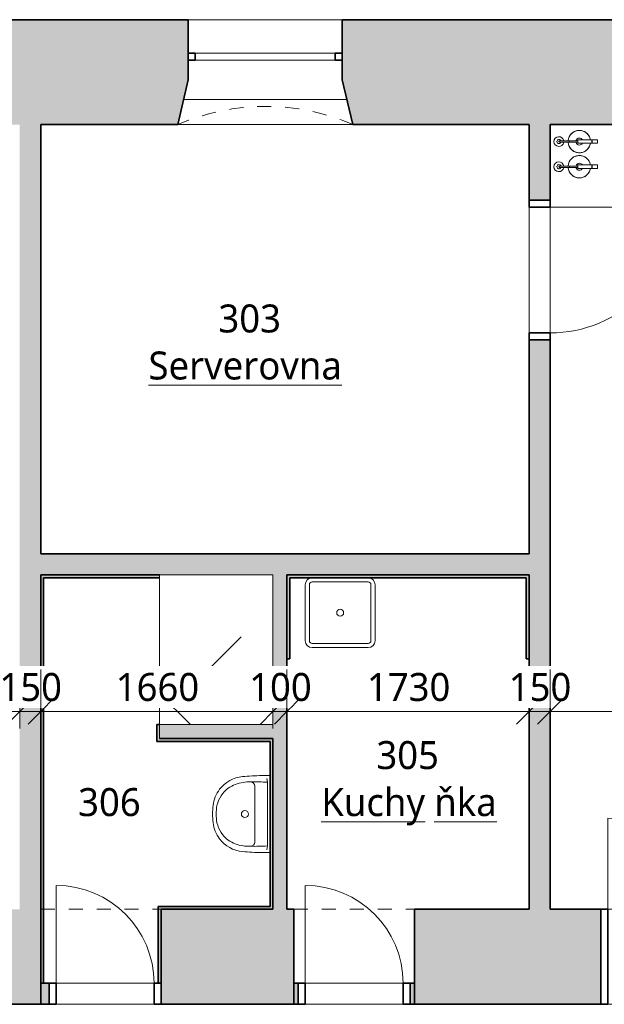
# Model space of a CAD drawing. Header units: metres. Extents: x -2.7 to 41.7, y -4.4 to 31.2.
# Tile 6 of 21: x 4.7 to 8.9, y 7.7 to 14.7. Entities that reach past the tile are written whole.
import ezdxf

# ---------------------------------------------------------------- set-up
doc = ezdxf.new("R2010")
doc.units = ezdxf.units.M
doc.linetypes.add('AV - Cerch_ 1 tecka 2mm', pattern=[0.004, 0.002, -0.001, 0, -0.001])
doc.layers.add('AV-KOTY', color=5, linetype='Continuous', lineweight=13, true_color=0x0000ff)
doc.layers.add('AV-MISTNOSTI', color=5, linetype='Continuous', lineweight=5, true_color=0x0000ff)
for name, color, linetype, lineweight in [('AV-KOTY-100', 7, 'Continuous', 5), ('AV-SRAFY', 7, 'Continuous', 35), ('AV-STAVBA', 7, 'Continuous', 18), ('AV-VYBAVENI', 7, 'Continuous', 18)]:
    doc.layers.add(name, color=color, linetype=linetype, lineweight=lineweight)
doc.styles.add('Trebuchet MS', font='trebuc.ttf', dxfattribs={"height": 0.2})
doc.styles.add('Trebuchet MS_B', font='trebuc.ttf', dxfattribs={"height": 0.2})
doc.dimstyles.new('2_mm_-_O_-_Blue_-_mm_-_zaokrouhlena', dxfattribs={"dimscale": 0.3048, "dimtxt": 0.20619, "dimasz": 0.590551, "dimexe": 0.393701, "dimexo": 0.0625, "dimgap": 0.065617, "dimtad": 1, "dimdec": 0, "dimlfac": 1000, "dimrnd": 10, "dimzin": 0, "dimdsep": 46, "dimtxsty": 'Trebuchet MS', "dimblk1": 'OBLIQUE', "dimblk2": 'OBLIQUE', "dimsah": 1, "dimcen": 0.09, "dimazin": 0, "dimtfac": 1, "dimtdec": 4, "dimtix": 1, "dimtmove": 0, "dimatfit": 3, "dimfxl": 0.984252, "dimfxlon": 1, "dimtvp": 1, "dimtfill": 1, "dimtolj": 1, "dimtzin": 0, "dimarcsym": 2})

# ---------------------------------------------------------------- blocks, each defined once
blk = doc.blocks.new('GM_Otvor_obdélníkový - 860x2230-999254-3NP')
at = {"layer": 'AV-STAVBA', "linetype": 'AV - Cerch_ 1 tecka 2mm', "lineweight": 13}
for p, q in [((-0.43, 0.34), (0.43, 0.34)), ((-0.43, -0.34), (0.43, -0.34)), ((-0.43, -0.34), (0.43, -0.34))]:
    blk.add_line(p, q, dxfattribs=at)
blk = doc.blocks.new('DO_1-P_Ocel_ - 700x1970_150-988023-3NP')
at = {"layer": 'AV-STAVBA'}
for p, q in [((-0.35, 0.775), (-0.35, 0.075)), ((-0.35, 0.075), (0.35, 0.075)), ((-0.35, -0.075), (0.35, -0.075))]:
    blk.add_line(p, q, dxfattribs=at)
at = {"layer": 'AV-STAVBA', "linetype": 'AV - Cerch_ 1 tecka 2mm'}
for p, q in [((-0.4, 0.075), (0.4, 0.075)), ((-0.35, 0.075), (0.35, 0.075)), ((-0.4, -0.075), (0.4, -0.075)), ((-0.35, -0.075), (0.35, -0.075))]:
    blk.add_line(p, q, dxfattribs=at)
at = {"layer": 'AV-STAVBA', "lineweight": 35}
for p, q in [((-0.35, 0.075), (-0.4, 0.075)), ((-0.4, 0.075), (-0.4, -0.075)), ((-0.35, -0.075), (-0.35, 0.075)), ((0.4, 0.075), (0.35, 0.075)), ((0.35, 0.075), (0.35, -0.075)), ((0.4, -0.075), (0.4, 0.075)), ((-0.4, -0.075), (-0.35, -0.075)), ((0.35, -0.075), (0.4, -0.075))]:
    blk.add_line(p, q, dxfattribs=at)
at = {"layer": 'AV-STAVBA'}
blk.add_arc((-0.35, 0.075), 0.7, 0, 90, dxfattribs=at)
blk = doc.blocks.new('DO_2-P_Obl__členěné_222 - 1300x2570_zdobné-1001563-3NP')
at = {"layer": 'AV-STAVBA'}
for p, q in [((-0.65, 0.86), (-0.65, 0.21)), ((0.65, 0.21), (0.1904, 0.6696)), ((-0.65, 0.21), (0.65, 0.21)), ((-0.65, -0.47), (-0.65, 0.21)), ((0, 0.21), (0, -0.47)), ((0.65, -0.47), (0.65, 0.21)), ((-0.7, -0.47), (-0.65, -0.47)), ((-0.65, -0.47), (0.65, -0.47)), ((0.65, -0.47), (0.7, -0.47))]:
    blk.add_line(p, q, dxfattribs=at)
at = {"layer": 'AV-STAVBA', "lineweight": 35}
for p, q in [((-0.65, 0.21), (-0.7, 0.21)), ((-0.7, 0.21), (-0.7, -0.47)), ((-0.65, -0.47), (-0.65, 0.21)), ((0.7, 0.21), (0.65, 0.21)), ((0.65, 0.21), (0.65, -0.47)), ((0.7, -0.47), (0.7, 0.21)), ((-0.7, -0.47), (-0.65, -0.47)), ((0.65, -0.47), (0.7, -0.47))]:
    blk.add_line(p, q, dxfattribs=at)
at = {"layer": 'AV-STAVBA', "linetype": 'AV - Cerch_ 1 tecka 2mm'}
for p, q in [((-0.65, 0.21), (0.65, 0.21)), ((-0.7, -0.47), (0.7, -0.47)), ((-0.65, -0.47), (0.65, -0.47))]:
    blk.add_line(p, q, dxfattribs=at)
at = {"layer": 'AV-STAVBA'}
for centre, start, end in [((-0.65, 0.21), 360, 90), ((0.65, 0.21), 135, 180)]:
    blk.add_arc(centre, 0.65, start, end, dxfattribs=at)
blk = doc.blocks.new('DO_1-P_Obl__členěné_11 - 900x1970-1001604-3NP')
at = {"layer": 'AV-STAVBA', "lineweight": 35}
for p, q in [((-0.45, 0.075), (-0.5, 0.075)), ((-0.5, 0.075), (-0.5, -0.075)), ((-0.45, -0.075), (-0.45, 0.075)), ((0.5, 0.075), (0.45, 0.075)), ((0.45, 0.075), (0.45, -0.075)), ((0.5, -0.075), (0.5, 0.075)), ((-0.5, -0.075), (-0.45, -0.075)), ((0.45, -0.075), (0.5, -0.075))]:
    blk.add_line(p, q, dxfattribs=at)
at = {"layer": 'AV-STAVBA'}
for p, q in [((-0.5, 0.075), (-0.5, -0.075)), ((-0.5, 0.075), (-0.45, 0.075)), ((-0.45, -0.075), (-0.45, 0.075)), ((0.45, 0.075), (0.45, -0.075)), ((0.5, 0.075), (0.45, 0.075)), ((0.5, -0.075), (0.5, 0.075)), ((0.45, -0.075), (0.45, -0.975))]:
    blk.add_line(p, q, dxfattribs=at)
at = {"layer": 'AV-STAVBA', "linetype": 'AV - Cerch_ 1 tecka 2mm'}
for p, q in [((-0.45, 0.075), (0.45, 0.075)), ((0.45, -0.075), (-0.45, -0.075))]:
    blk.add_line(p, q, dxfattribs=at)
at = {"layer": 'AV-STAVBA'}
blk.add_arc((0.45, -0.075), 0.9, 180, 270, dxfattribs=at)
blk = doc.blocks.new('WI_2-2_bez středního sloupku - 1100x2250-1255372-3NP')
at = {"layer": 'AV-STAVBA', "linetype": 'AV - Cerch_ 1 tecka 2mm', "lineweight": 13}
for p, q in [((0.55, 0.375), (-0.55, 0.375)), ((0.55, -0.375), (-0.55, -0.375))]:
    blk.add_line(p, q, dxfattribs=at)
at = {"layer": 'AV-STAVBA', "lineweight": 35}
for p, q in [((-0.5, 0.135), (-0.55, 0.135)), ((-0.55, 0.085), (-0.5, 0.085)), ((-0.5, 0.085), (-0.5, 0.135)), ((0.55, 0.135), (0.5, 0.135)), ((0.5, 0.135), (0.5, 0.085)), ((0.5, 0.085), (0.55, 0.085))]:
    blk.add_line(p, q, dxfattribs=at)
at = {"layer": 'AV-STAVBA'}
for p, q in [((-0.5, 0.135), (0.5, 0.135)), ((0.5, 0.085), (-0.5, 0.085))]:
    blk.add_line(p, q, dxfattribs=at)
blk = doc.blocks.new('GM_Nika se zkoseným ostěním a klenutým nadpražím - 1050x2300-1256224-3NP')
at = {"layer": 'AV-STAVBA', "linetype": 'AV - Cerch_ 1 tecka 2mm', "lineweight": 13}
for p, q in [((0.55, 0.375), (-0.55, 0.375)), ((0.625, -0.375), (-0.625, -0.375))]:
    blk.add_line(p, q, dxfattribs=at)
blk.add_arc((0, -1.8071), 1.5625, 66.42182, 113.57818, dxfattribs=at)
blk = doc.blocks.new('GM_Nika_zkosené ostění - v900-1256496-3NP')
at = {"layer": 'AV-STAVBA', "linetype": 'AV - Cerch_ 1 tecka 2mm', "lineweight": 13}
blk.add_line((-0.5, -0.375), (0.75, -0.375), dxfattribs=at)
blk = doc.blocks.new('PF_Koncepční sprchový kout - vpusť rohová-1500041-3NP')
at = {"layer": 'AV-VYBAVENI'}
for p, q in [((0.4497, 0), (-0.3603, 0)), ((-0.3603, 0), (-0.3603, -1.07)), ((0.4497, -1.07), (0.4497, 0)), ((0.4497, -0.22), (0.2297, 0)), ((0.2215, -0.2732), (-0.1321, -0.6268)), ((0.2215, -0.2732), (0.0805, -0.3245)), ((0.2215, -0.2732), (0.1702, -0.4142)), ((-0.3603, -1.07), (0.4497, -1.07))]:
    blk.add_line(p, q, dxfattribs=at)
blk = doc.blocks.new('Koncepční umyvadlo - 550x400-1470811-3NP')
at = {"layer": 'AV-VYBAVENI'}
for p, q in [((-0.075, 0.12), (0.125, 0.12)), ((0.125, 0.12), (0.325, 0.12)), ((-0.15, 0.0696), (-0.15, 0.01)), ((-0.13, 0.0342), (-0.1027, 0.03)), ((-0.1027, 0.03), (0.3527, 0.03)), ((0.3527, 0.03), (0.38, 0.0342)), ((0.4, 0.01), (0.4, 0.0696))]:
    blk.add_line(p, q, dxfattribs=at)
blk.add_circle((0.125, 0.191), 0.025, dxfattribs=at)
for centre, radius, start, end in [((0.0863, 0.1873), 0.2303, 126.98722, 174.63967), ((0.1108, 0.183), 0.2128, 102.9464, 143.51515), ((0.087, 0.1893), 0.2291, 95.97223, 127.42411), ((0.125, 0.0213), 0.4007, 81.12195, 98.87805), ((0.125, -0.0054), 0.4007, 81.12195, 98.87805), ((0.163, 0.1893), 0.2291, 52.57589, 84.02777), ((0.1392, 0.183), 0.2128, 36.48485, 77.0536), ((0.1637, 0.1873), 0.2303, 5.36033, 53.01278), ((0.1142, 0.1817), 0.2163, 143.76118, 174.20939), ((0.1358, 0.1817), 0.2163, 5.79061, 36.23882), ((1.3731, 0.0627), 1.5231, 174.49277, 179.73823), ((1.2179, 0.1148), 1.3234, 178.47706, 183.67527), ((0.092, 0.1621), 0.1973, 167.88867, 183.52869), ((-0.075, 0.15), 0.03, 180, 270), ((0.325, 0.15), 0.03, 270, 360), ((0.158, 0.1621), 0.1973, 356.47131, 12.11133), ((-0.9659, 0.1148), 1.3213, 356.32077, 1.52691), ((-1.1231, 0.0627), 1.5231, 0.26177, 5.50723)]:
    blk.add_arc(centre, radius, start, end, dxfattribs=at)
blk = doc.blocks.new('Koncepční dřez - Dřez-607565-3NP')
at = {"layer": 'AV-VYBAVENI'}
for p, q in [((0.2, 0.22), (-0.2, 0.22)), ((-0.25, 0.2), (-0.25, -0.2)), ((-0.22, 0.2), (-0.22, -0.2)), ((0.22, -0.2), (0.22, 0.2)), ((0.25, 0.2), (0.25, -0.2)), ((-0.2, -0.22), (0.2, -0.22)), ((-0.2, -0.25), (0.2, -0.25))]:
    blk.add_line(p, q, dxfattribs=at)
blk.add_circle((0, 0), 0.025, dxfattribs=at)
for centre, radius, start, end in [((-0.2, 0.2), 0.05, 90, 180), ((-0.2, 0.2), 0.02, 90, 180), ((0.2, 0.2), 0.05, 360, 90), ((0.2, 0.2), 0.02, 360, 90), ((-0.2, -0.2), 0.05, 180, 270), ((-0.2, -0.2), 0.02, 180, 270), ((0.2, -0.2), 0.02, 270, 360), ((0.2, -0.2), 0.05, 270, 360)]:
    blk.add_arc(centre, radius, start, end, dxfattribs=at)
blk = doc.blocks.new('GM_Hasicí přístroj - Hasici pristroj-V4-3NP')
at = {"layer": 'AV-STAVBA', "lineweight": 13}
for p, q in [((-0.0421, 0.0036), (-0.1007, 0.0036)), ((-0.0421, 0.0111), (0.0579, 0.0111)), ((-0.0421, 0.0111), (-0.0421, -0.0139)), ((0.0579, 0.0111), (0.0605, 0.0111)), ((0.0579, 0.0111), (0.0579, -0.0139)), ((0.0605, 0.0111), (0.0979, 0.0111)), ((0.0605, 0.0111), (0.0605, -0.0139)), ((0.0979, 0.0111), (0.0979, -0.0139)), ((-0.1007, -0.0064), (-0.0421, -0.0064)), ((0.0579, -0.0139), (-0.0421, -0.0139)), ((0.0605, -0.0139), (0.0579, -0.0139)), ((0.0979, -0.0139), (0.0605, -0.0139))]:
    blk.add_line(p, q, dxfattribs=at)
at = {"layer": 'AV-STAVBA', "lineweight": 13, "flags": 128}
for points in [[(-0.1007, 0.0036), (-0.1035, 0.0036), (-0.1063, 0.0036), (-0.1092, 0.0036), (-0.112, 0.0036), (-0.1149, 0.0036), (-0.1177, 0.0036), (-0.1205, 0.0036), (-0.1233, 0.0036), (-0.126, 0.0036), (-0.1288, 0.0036), (-0.1315, 0.0036), (-0.1341, 0.0036), (-0.1367, 0.0036), (-0.1393, 0.0036), (-0.1418, 0.0036), (-0.1443, 0.0036), (-0.1467, 0.0036), (-0.149, 0.0036), (-0.1513, 0.0036), (-0.1535, 0.0036), (-0.1556, 0.0036), (-0.1577, 0.0036), (-0.1596, 0.0036), (-0.1615, 0.0036), (-0.1633, 0.0036), (-0.165, 0.0036), (-0.1667, 0.0036), (-0.1682, 0.0036), (-0.1696, 0.0036), (-0.1709, 0.0036), (-0.1714, 0.0036)], [(-0.1714, -0.0064), (-0.1701, -0.0064), (-0.1687, -0.0064), (-0.1673, -0.0064), (-0.1657, -0.0064), (-0.164, -0.0064), (-0.1622, -0.0064), (-0.1604, -0.0064), (-0.1584, -0.0064), (-0.1564, -0.0064), (-0.1543, -0.0064), (-0.1522, -0.0064), (-0.1499, -0.0064), (-0.1476, -0.0064), (-0.1452, -0.0064), (-0.1428, -0.0064), (-0.1403, -0.0064), (-0.1377, -0.0064), (-0.1351, -0.0064), (-0.1325, -0.0064), (-0.1298, -0.0064), (-0.1271, -0.0064), (-0.1244, -0.0064), (-0.1216, -0.0064), (-0.1188, -0.0064), (-0.116, -0.0064), (-0.1131, -0.0064), (-0.1103, -0.0064), (-0.1074, -0.0064), (-0.1046, -0.0064), (-0.1018, -0.0064), (-0.1007, -0.0064)]]:
    blk.add_lwpolyline(points, dxfattribs=at)
at = {"layer": 'AV-STAVBA', "lineweight": 13}
for centre, radius, start, end in [((-0.0307, -0.0014), 0.08, 90, 176.37662), ((-0.0307, -0.0014), 0.08, 114.97132, 155.02868), ((-0.0307, -0.0014), 0.08, 90, 110.02868), ((-0.0307, -0.0014), 0.08, 69.97132, 90), ((-0.0307, -0.0014), 0.08, 9.18677, 90), ((-0.0307, -0.0014), 0.08, 24.97132, 65.02868), ((-0.1772, -0.0014), 0.035, 7.23753, 180), ((-0.1764, -0.0014), 0.015, 18.64917, 180), ((-0.1764, -0.0014), 0.015, 165, 180), ((-0.1764, -0.0014), 0.015, 105, 134.93615), ((-0.1714, -0.0014), 0.005, 150, 180), ((-0.1714, -0.0014), 0.005, 105, 120), ((-0.1764, -0.0014), 0.015, 45.06385, 74.26279), ((-0.1764, -0.0014), 0.015, 18.64917, 44.93615), ((-0.0307, -0.0014), 0.08, 159.97132, 176.42822), ((-0.0307, -0.0014), 0.025, 90, 169.20034), ((-0.0307, -0.0014), 0.025, 30, 90), ((-0.0307, -0.0014), 0.08, 9.05555, 20.02868), ((-0.1772, -0.0014), 0.035, 180, 351.96894), ((-0.1764, -0.0014), 0.015, 174.95011, 180), ((-0.1764, -0.0014), 0.015, 180, 185.04989), ((-0.1764, -0.0014), 0.015, 180, 224.93615), ((-0.1764, -0.0014), 0.015, 180, 341.97651), ((-0.1764, -0.0014), 0.015, 240, 270), ((-0.1714, -0.0014), 0.005, 180, 210), ((-0.1714, -0.0014), 0.005, 240, 285), ((-0.1764, -0.0014), 0.015, 330, 341.97651), ((-0.0307, -0.0014), 0.08, 183.5619, 200.02868), ((-0.0307, -0.0014), 0.08, 183.6137, 270), ((-0.0307, -0.0014), 0.08, 204.97132, 245.02868), ((-0.0307, -0.0014), 0.025, 190.79953, 270), ((-0.0307, -0.0014), 0.025, 270, 330), ((-0.0307, -0.0014), 0.08, 270, 350.81323), ((-0.0307, -0.0014), 0.08, 294.97132, 335.02868), ((-0.0307, -0.0014), 0.08, 339.97132, 350.94445), ((-0.0307, -0.0014), 0.08, 249.97132, 270), ((-0.0307, -0.0014), 0.08, 270, 290.02868)]:
    blk.add_arc(centre, radius, start, end, dxfattribs=at)
for points, knots in [([(-0.1764, -0.0014), (-0.1764, -0.0009), (-0.1762, 0.0003), (-0.1753, 0.0019), (-0.1742, 0.0028), (-0.1731, 0.0033), (-0.1725, 0.0034), (-0.1723, 0.0035)], [0, 0, 0, 0, 0.1111111, 0.2222222, 0.3333333, 0.3888889, 0.4444444, 0.4444444, 0.4444444, 0.4444444]), ([(-0.1689, -0.0058), (-0.1692, -0.0059), (-0.1697, -0.0062), (-0.1705, -0.0064), (-0.1714, -0.0065), (-0.1723, -0.0064), (-0.1731, -0.0062), (-0.1742, -0.0057), (-0.1753, -0.0047), (-0.1762, -0.0032), (-0.1764, -0.002), (-0.1764, -0.0014)], [0.3333333, 0.3333333, 0.3333333, 0.3333333, 0.3888889, 0.4444444, 0.5, 0.5555556, 0.6111111, 0.6666667, 0.7777778, 0.8888889, 1, 1, 1, 1])]:
    blk.add_open_spline(points, degree=3, knots=knots, dxfattribs=at)
for points in [[(-0.1004, -0.0014), (-0.1004, -0.0009), (-0.1004, 0.0003), (-0.1005, 0.0018), (-0.1005, 0.003), (-0.1006, 0.0034), (-0.1006, 0.0035)], [(-0.1006, -0.0064), (-0.1006, -0.0063), (-0.1005, -0.0059), (-0.1005, -0.0047), (-0.1004, -0.0032), (-0.1004, -0.002), (-0.1004, -0.0014)]]:
    blk.add_open_spline(points, degree=3, dxfattribs=at)
blk = doc.blocks.new('GM_Hasicí přístroj - Hasici pristroj-V5-3NP')
at = {"layer": 'AV-STAVBA', "lineweight": 13}
for p, q in [((-0.0421, 0.0036), (-0.1007, 0.0036)), ((-0.0421, 0.0111), (0.0579, 0.0111)), ((-0.0421, 0.0111), (-0.0421, -0.0139)), ((0.0579, 0.0111), (0.0605, 0.0111)), ((0.0579, 0.0111), (0.0579, -0.0139)), ((0.0605, 0.0111), (0.0979, 0.0111)), ((0.0605, 0.0111), (0.0605, -0.0139)), ((0.0979, 0.0111), (0.0979, -0.0139)), ((-0.1007, -0.0064), (-0.0421, -0.0064)), ((0.0579, -0.0139), (-0.0421, -0.0139)), ((0.0605, -0.0139), (0.0579, -0.0139)), ((0.0979, -0.0139), (0.0605, -0.0139))]:
    blk.add_line(p, q, dxfattribs=at)
at = {"layer": 'AV-STAVBA', "lineweight": 13, "flags": 128}
for points in [[(-0.1007, 0.0036), (-0.1035, 0.0036), (-0.1063, 0.0036), (-0.1092, 0.0036), (-0.112, 0.0036), (-0.1149, 0.0036), (-0.1177, 0.0036), (-0.1205, 0.0036), (-0.1233, 0.0036), (-0.126, 0.0036), (-0.1288, 0.0036), (-0.1315, 0.0036), (-0.1341, 0.0036), (-0.1367, 0.0036), (-0.1393, 0.0036), (-0.1418, 0.0036), (-0.1443, 0.0036), (-0.1467, 0.0036), (-0.149, 0.0036), (-0.1513, 0.0036), (-0.1535, 0.0036), (-0.1556, 0.0036), (-0.1577, 0.0036), (-0.1596, 0.0036), (-0.1615, 0.0036), (-0.1633, 0.0036), (-0.165, 0.0036), (-0.1667, 0.0036), (-0.1682, 0.0036), (-0.1696, 0.0036), (-0.1709, 0.0036), (-0.1714, 0.0036)], [(-0.1714, -0.0064), (-0.1701, -0.0064), (-0.1687, -0.0064), (-0.1673, -0.0064), (-0.1657, -0.0064), (-0.164, -0.0064), (-0.1622, -0.0064), (-0.1604, -0.0064), (-0.1584, -0.0064), (-0.1564, -0.0064), (-0.1543, -0.0064), (-0.1522, -0.0064), (-0.1499, -0.0064), (-0.1476, -0.0064), (-0.1452, -0.0064), (-0.1428, -0.0064), (-0.1403, -0.0064), (-0.1377, -0.0064), (-0.1351, -0.0064), (-0.1325, -0.0064), (-0.1298, -0.0064), (-0.1271, -0.0064), (-0.1244, -0.0064), (-0.1216, -0.0064), (-0.1188, -0.0064), (-0.116, -0.0064), (-0.1131, -0.0064), (-0.1103, -0.0064), (-0.1074, -0.0064), (-0.1046, -0.0064), (-0.1018, -0.0064), (-0.1007, -0.0064)]]:
    blk.add_lwpolyline(points, dxfattribs=at)
at = {"layer": 'AV-STAVBA', "lineweight": 13}
for centre, radius, start, end in [((-0.0307, -0.0014), 0.08, 90, 176.37662), ((-0.0307, -0.0014), 0.08, 114.97132, 155.02868), ((-0.0307, -0.0014), 0.08, 90, 110.02868), ((-0.0307, -0.0014), 0.08, 69.97132, 90), ((-0.0307, -0.0014), 0.08, 9.18677, 90), ((-0.0307, -0.0014), 0.08, 24.97132, 65.02868), ((-0.1772, -0.0014), 0.035, 7.23753, 180), ((-0.1764, -0.0014), 0.015, 18.64917, 180), ((-0.1764, -0.0014), 0.015, 165, 180), ((-0.1764, -0.0014), 0.015, 105, 134.93615), ((-0.1714, -0.0014), 0.005, 150, 180), ((-0.1714, -0.0014), 0.005, 105, 120), ((-0.1764, -0.0014), 0.015, 45.06385, 74.26279), ((-0.1764, -0.0014), 0.015, 18.64917, 44.93615), ((-0.0307, -0.0014), 0.08, 159.97132, 176.42822), ((-0.0307, -0.0014), 0.025, 90, 169.20034), ((-0.0307, -0.0014), 0.025, 30, 90), ((-0.0307, -0.0014), 0.08, 9.05555, 20.02868), ((-0.1772, -0.0014), 0.035, 180, 351.96894), ((-0.1764, -0.0014), 0.015, 174.95011, 180), ((-0.1764, -0.0014), 0.015, 180, 185.04989), ((-0.1764, -0.0014), 0.015, 180, 224.93615), ((-0.1764, -0.0014), 0.015, 180, 341.97651), ((-0.1764, -0.0014), 0.015, 240, 270), ((-0.1714, -0.0014), 0.005, 180, 195), ((-0.1714, -0.0014), 0.005, 240, 285), ((-0.1764, -0.0014), 0.015, 330, 341.97651), ((-0.0307, -0.0014), 0.08, 183.5619, 200.02868), ((-0.0307, -0.0014), 0.08, 183.6137, 270), ((-0.0307, -0.0014), 0.08, 204.97132, 245.02868), ((-0.0307, -0.0014), 0.025, 190.79953, 270), ((-0.0307, -0.0014), 0.025, 270, 330), ((-0.0307, -0.0014), 0.08, 270, 350.81323), ((-0.0307, -0.0014), 0.08, 294.97132, 335.02868), ((-0.0307, -0.0014), 0.08, 339.97132, 350.94445), ((-0.0307, -0.0014), 0.08, 249.97132, 270), ((-0.0307, -0.0014), 0.08, 270, 290.02868)]:
    blk.add_arc(centre, radius, start, end, dxfattribs=at)
for points, knots in [([(-0.1764, -0.0014), (-0.1764, -0.0009), (-0.1762, 0.0003), (-0.1753, 0.0019), (-0.1742, 0.0028), (-0.1731, 0.0033), (-0.1725, 0.0034), (-0.1723, 0.0035)], [0, 0, 0, 0, 0.1111111, 0.2222222, 0.3333333, 0.3888889, 0.4444444, 0.4444444, 0.4444444, 0.4444444]), ([(-0.1689, -0.0058), (-0.1692, -0.0059), (-0.1697, -0.0062), (-0.1705, -0.0064), (-0.1714, -0.0065), (-0.1723, -0.0064), (-0.1731, -0.0062), (-0.1742, -0.0057), (-0.1753, -0.0047), (-0.1762, -0.0032), (-0.1764, -0.002), (-0.1764, -0.0014)], [0.3333333, 0.3333333, 0.3333333, 0.3333333, 0.3888889, 0.4444444, 0.5, 0.5555556, 0.6111111, 0.6666667, 0.7777778, 0.8888889, 1, 1, 1, 1])]:
    blk.add_open_spline(points, degree=3, knots=knots, dxfattribs=at)
for points in [[(-0.1004, -0.0014), (-0.1004, -0.0009), (-0.1004, 0.0003), (-0.1005, 0.0018), (-0.1005, 0.003), (-0.1006, 0.0034), (-0.1006, 0.0035)], [(-0.1006, -0.0064), (-0.1006, -0.0063), (-0.1005, -0.0059), (-0.1005, -0.0047), (-0.1004, -0.0032), (-0.1004, -0.002), (-0.1004, -0.0014)]]:
    blk.add_open_spline(points, degree=3, dxfattribs=at)
blk = doc.blocks.new('DIMBLOCK92-3NP')
at = {"layer": 'AV-KOTY-100', "color": 5, "true_color": 0x0000ff}
for p, q in [((0.2248, 9.8012), (0.2248, 10.1012)), ((4.7248, 9.8012), (4.7248, 10.1012)), ((0.2248, 9.8012), (0.3148, 9.8912)), ((4.7248, 9.8012), (4.8148, 9.8912)), ((0.2248, 9.8012), (0.1348, 9.7112)), ((0.2248, 9.8012), (4.7248, 9.8012)), ((0.2248, 9.8012), (0.2248, 9.6812)), ((4.7248, 9.8012), (4.6348, 9.7112)), ((4.7248, 9.8012), (4.7248, 9.6812))]:
    blk.add_line(p, q, dxfattribs=at)
at = {"layer": 'AV-KOTY-100', "color": 0, "insert": (2.1812, 10.0771), "char_height": 0.2, "width": 0.704541, "attachment_point": 1, "line_spacing_factor": 1.048425, "style": 'Trebuchet MS', "bg_fill": 3, "box_fill_scale": 1.25, "bg_fill_color": 256, "bg_fill_true_color": 13158600, "bg_fill_transparency": 0}
blk.add_mtext('4500', dxfattribs=at)
blk = doc.blocks.new('_Oblique')
at = {"color": 0, "linetype": 'ByBlock', "lineweight": -2}
blk.add_line((-0.5, -0.5), (0.5, 0.5), dxfattribs=at)
blk = doc.blocks.new('DIMBLOCK93-3NP')
at = {"layer": 'AV-KOTY-100', "color": 5, "true_color": 0x0000ff}
for p, q in [((4.7248, 9.8012), (4.7248, 10.1012)), ((4.8748, 9.8012), (4.8748, 10.1012)), ((4.7248, 9.8012), (4.8148, 9.8912)), ((4.8748, 9.8012), (4.9648, 9.8912)), ((4.7248, 9.8012), (4.6348, 9.7112)), ((4.7248, 9.8012), (4.8748, 9.8012)), ((4.7248, 9.8012), (4.7248, 9.6812)), ((4.8748, 9.8012), (4.7848, 9.7112)), ((4.8748, 9.8012), (4.8748, 9.6812))]:
    blk.add_line(p, q, dxfattribs=at)
at = {"layer": 'AV-KOTY-100', "color": 0, "insert": (4.5796, 10.0771), "char_height": 0.2, "width": 0.528406, "attachment_point": 1, "line_spacing_factor": 1.048425, "style": 'Trebuchet MS', "bg_fill": 3, "box_fill_scale": 1.25, "bg_fill_color": 256, "bg_fill_true_color": 13158600, "bg_fill_transparency": 0}
blk.add_mtext('150', dxfattribs=at)
blk = doc.blocks.new('DIMBLOCK94-3NP')
at = {"layer": 'AV-KOTY-100', "color": 5, "true_color": 0x0000ff}
for p, q in [((4.8748, 9.8012), (4.8748, 10.1012)), ((6.5348, 9.8012), (6.5348, 10.1012)), ((4.8748, 9.8012), (4.9648, 9.8912)), ((6.5348, 9.8012), (6.6248, 9.8912)), ((4.8748, 9.8012), (4.7848, 9.7112)), ((4.8748, 9.8012), (6.5348, 9.8012)), ((4.8748, 9.8012), (4.8748, 9.6812)), ((6.5348, 9.8012), (6.4448, 9.7112)), ((6.5348, 9.8012), (6.5348, 9.6812))]:
    blk.add_line(p, q, dxfattribs=at)
at = {"layer": 'AV-KOTY-100', "color": 0, "insert": (5.4112, 10.0771), "char_height": 0.2, "width": 0.704541, "attachment_point": 1, "line_spacing_factor": 1.048425, "style": 'Trebuchet MS', "bg_fill": 3, "box_fill_scale": 1.25, "bg_fill_color": 256, "bg_fill_true_color": 13158600, "bg_fill_transparency": 0}
blk.add_mtext('1660', dxfattribs=at)
blk = doc.blocks.new('DIMBLOCK95-3NP')
at = {"layer": 'AV-KOTY-100', "color": 5, "true_color": 0x0000ff}
for p, q in [((6.5348, 9.8012), (6.5348, 10.1012)), ((6.6348, 9.8012), (6.6348, 10.1012)), ((6.5348, 9.8012), (6.6248, 9.8912)), ((6.6348, 9.8012), (6.7248, 9.8912)), ((6.5348, 9.8012), (6.4448, 9.7112)), ((6.5348, 9.8012), (6.6348, 9.8012)), ((6.5348, 9.8012), (6.5348, 9.6812)), ((6.6348, 9.8012), (6.5448, 9.7112)), ((6.6348, 9.8012), (6.6348, 9.6812))]:
    blk.add_line(p, q, dxfattribs=at)
at = {"layer": 'AV-KOTY-100', "color": 0, "insert": (6.3646, 10.0771), "char_height": 0.2, "width": 0.528406, "attachment_point": 1, "line_spacing_factor": 1.048425, "style": 'Trebuchet MS', "bg_fill": 3, "box_fill_scale": 1.25, "bg_fill_color": 256, "bg_fill_true_color": 13158600, "bg_fill_transparency": 0}
blk.add_mtext('100', dxfattribs=at)
blk = doc.blocks.new('DIMBLOCK96-3NP')
at = {"layer": 'AV-KOTY-100', "color": 5, "true_color": 0x0000ff}
for p, q in [((6.6348, 9.8012), (6.6348, 10.1012)), ((8.3648, 9.8012), (8.3648, 10.1012)), ((6.6348, 9.8012), (6.7248, 9.8912)), ((8.3648, 9.8012), (8.4548, 9.8912)), ((6.6348, 9.8012), (6.5448, 9.7112)), ((6.6348, 9.8012), (8.3648, 9.8012)), ((6.6348, 9.8012), (6.6348, 9.6812)), ((8.3648, 9.8012), (8.2748, 9.7112)), ((8.3648, 9.8012), (8.3648, 9.6812))]:
    blk.add_line(p, q, dxfattribs=at)
at = {"layer": 'AV-KOTY-100', "color": 0, "insert": (7.2062, 10.0771), "char_height": 0.2, "width": 0.704541, "attachment_point": 1, "line_spacing_factor": 1.048425, "style": 'Trebuchet MS', "bg_fill": 3, "box_fill_scale": 1.25, "bg_fill_color": 256, "bg_fill_true_color": 13158600, "bg_fill_transparency": 0}
blk.add_mtext('1730', dxfattribs=at)
blk = doc.blocks.new('DIMBLOCK97-3NP')
at = {"layer": 'AV-KOTY-100', "color": 5, "true_color": 0x0000ff}
for p, q in [((8.3648, 9.8012), (8.3648, 10.1012)), ((8.5148, 9.8012), (8.5148, 10.1012)), ((8.3648, 9.8012), (8.4548, 9.8912)), ((8.5148, 9.8012), (8.6048, 9.8912)), ((8.3648, 9.8012), (8.2748, 9.7112)), ((8.3648, 9.8012), (8.5148, 9.8012)), ((8.3648, 9.8012), (8.3648, 9.6812)), ((8.5148, 9.8012), (8.4248, 9.7112)), ((8.5148, 9.8012), (8.5148, 9.6812))]:
    blk.add_line(p, q, dxfattribs=at)
at = {"layer": 'AV-KOTY-100', "color": 0, "insert": (8.2196, 10.0771), "char_height": 0.2, "width": 0.528406, "attachment_point": 1, "line_spacing_factor": 1.048425, "style": 'Trebuchet MS', "bg_fill": 3, "box_fill_scale": 1.25, "bg_fill_color": 256, "bg_fill_true_color": 13158600, "bg_fill_transparency": 0}
blk.add_mtext('150', dxfattribs=at)
blk = doc.blocks.new('DIMBLOCK98-3NP')
at = {"layer": 'AV-KOTY-100', "color": 5, "true_color": 0x0000ff}
for p, q in [((8.5148, 9.8012), (8.5148, 10.1012)), ((10.6548, 9.8012), (10.6548, 10.1012)), ((8.5148, 9.8012), (8.6048, 9.8912)), ((10.6548, 9.8012), (10.7448, 9.8912)), ((8.5148, 9.8012), (8.4248, 9.7112)), ((8.5148, 9.8012), (10.6548, 9.8012)), ((8.5148, 9.8012), (8.5148, 9.6812)), ((10.6548, 9.8012), (10.5648, 9.7112)), ((10.6548, 9.8012), (10.6548, 9.6812))]:
    blk.add_line(p, q, dxfattribs=at)
at = {"layer": 'AV-KOTY-100', "color": 0, "insert": (9.2912, 10.0771), "char_height": 0.2, "width": 0.704541, "attachment_point": 1, "line_spacing_factor": 1.048425, "style": 'Trebuchet MS', "bg_fill": 3, "box_fill_scale": 1.25, "bg_fill_color": 256, "bg_fill_true_color": 13158600, "bg_fill_transparency": 0}
blk.add_mtext('2140', dxfattribs=at)

msp = doc.modelspace()

# ---------------------------------------------------------------- hatches: boundary and pattern name
at = {"layer": 'AV-SRAFY', "lineweight": 18}
h = msp.add_hatch(color=256, dxfattribs=at)
h.paths.add_polyline_path([(10.6548, 13.9982), (11.9748, 13.9982), (12.0498, 14.3182), (12.0498, 14.7482), (10.1898, 14.7482), (10.1898, 14.3182), (10.2648, 13.9982)])
h.paths.add_polyline_path([(4.8748, 13.9982), (5.8548, 13.9982), (5.9298, 14.3182), (5.9298, 14.7482), (4.4098, 14.7482), (4.4098, 14.3182), (4.4848, 13.9982), (4.8581, 13.9982)])
h.paths.add_polyline_path([(13.2248, 13.9982), (15.2048, 13.9982), (15.2798, 14.3182), (15.2798, 14.7482), (13.1498, 14.7482), (13.1498, 14.3182)])
h.paths.add_polyline_path([(17.6273, 13.9982), (17.7648, 13.9982), (17.7648, 14.7482), (16.3798, 14.7482), (16.3798, 14.3182), (16.4548, 13.9982), (17.1648, 13.9982)])
h.paths.add_polyline_path([(8.5148, 13.9982), (9.0148, 13.9982), (9.0898, 14.3182), (9.0898, 14.7482), (7.0298, 14.7482), (7.0298, 14.3182), (7.1048, 13.9982), (8.4051, 13.9982)])
h.paths.add_polyline_path([(0.2248, 13.9982), (0.7148, 13.9982), (0.7898, 14.3182), (0.7898, 14.7482), (0.2248, 14.7482)])
h.paths.add_polyline_path([(1.9648, 13.9982), (3.2348, 13.9982), (3.3098, 14.3182), (3.3098, 14.7482), (1.8898, 14.7482), (1.8898, 14.3182)])
for points in [[(4.7248, 8.3882), (4.8748, 8.3882), (4.8748, 13.9982), (4.7248, 13.9982), (4.7248, 8.7953)], [(8.3648, 10.7782), (8.3648, 10.9282), (4.8748, 10.9282), (4.8748, 10.7782), (7.6957, 10.7782)], [(4.8748, 7.8582), (4.8948, 7.8582), (4.8948, 10.7782), (4.8748, 10.7782), (4.8748, 8.7953)], [(5.6348, 10.7582), (5.6348, 10.7782), (4.8948, 10.7782), (4.8948, 10.7582)], [(5.7248, 10.7582), (5.7248, 10.7782), (5.6348, 10.7782), (5.6348, 10.7582)], [(6.5348, 8.3882), (6.6348, 8.3882), (6.6348, 10.7782), (6.5348, 10.7782), (6.5348, 8.7953)], [(6.6548, 10.1782), (6.6548, 10.7782), (6.6348, 10.7782), (6.6348, 10.1782)], [(8.3448, 10.7582), (8.3448, 10.7782), (6.6548, 10.7782), (6.6548, 10.7582), (7.6957, 10.7582)], [(8.3648, 10.1782), (8.3648, 10.7782), (8.3448, 10.7782), (8.3448, 10.1782)], [(5.7248, 9.6082), (5.7248, 9.7082), (5.7048, 9.7082), (5.7048, 9.6082)], [(5.7248, 9.6082), (6.5348, 9.6082), (6.5348, 9.7082), (5.7248, 9.7082)], [(6.2769, 9.5882), (6.5148, 9.5882), (6.5148, 9.6082), (5.7048, 9.6082), (5.7048, 9.5882)], [(6.5148, 8.4082), (6.5348, 8.4082), (6.5348, 9.6082), (6.5148, 9.6082), (6.5148, 8.7953)], [(5.7348, 7.8582), (5.7348, 8.4082), (5.7148, 8.4082), (5.7148, 7.8582)], [(6.5348, 8.3882), (6.5348, 8.4082), (5.7348, 8.4082), (5.7348, 8.3882), (6.2769, 8.3882)], [(4.9348, 7.7082), (4.9348, 7.8582), (4.8748, 7.8582), (4.8748, 7.7082)]]:
    msp.add_hatch(color=256, dxfattribs=at).paths.add_polyline_path(points)
h = msp.add_hatch(color=256, dxfattribs=at)
h.paths.add_polyline_path([(8.5148, 8.3882), (8.5148, 12.4582), (8.3648, 12.4582), (8.3648, 8.3882)])
h.paths.add_polyline_path([(8.5148, 13.4582), (8.5148, 13.9982), (8.3648, 13.9982), (8.3648, 13.4582), (8.4051, 13.4582)])
h = msp.add_hatch(color=256, dxfattribs=at)
h.paths.add_polyline_path([(5.7348, 7.7082), (6.6848, 7.7082), (6.6848, 8.3882), (5.7348, 8.3882)])
h.paths.add_polyline_path([(8.8773, 7.7082), (8.8773, 8.3882), (7.5448, 8.3882), (7.5448, 7.7082)])
h.paths.add_polyline_path([(10.6548, 7.7082), (10.6548, 8.3882), (10.2773, 8.3882), (10.2773, 7.7082), (10.5333, 7.7082)])
h.paths.add_polyline_path([(4.8748, 7.7082), (4.8748, 8.3882), (2.4446, 8.3882), (2.4446, 7.7082), (3.4393, 7.7082)])
h.paths.add_polyline_path([(1.4946, 7.7082), (1.4946, 8.3882), (0.2248, 8.3882), (0.2248, 7.7082)])
h = msp.add_hatch(color=256, dxfattribs=at)
h.paths.add_polyline_path([(6.7148, 7.7082), (6.7148, 7.8582), (6.6848, 7.8582), (6.6848, 7.7082)])
h.paths.add_polyline_path([(7.5148, 7.7082), (7.5448, 7.7082), (7.5448, 7.8582), (7.5148, 7.8582)])

# ---------------------------------------------------------------- linework, layer by layer
at = {"layer": 'AV-STAVBA', "lineweight": 35}
for p, q in [((5.9298, 14.7482), (4.4098, 14.7482)), ((5.9298, 14.3182), (5.9298, 14.7482)), ((9.0898, 14.7482), (7.0298, 14.7482)), ((7.0298, 14.7482), (7.0298, 14.3182)), ((5.8548, 13.9982), (5.9298, 14.3182)), ((7.0298, 14.3182), (7.1048, 13.9982)), ((4.8748, 13.9982), (5.8548, 13.9982)), ((4.8748, 10.9282), (4.8748, 13.9982)), ((7.1048, 13.9982), (8.3648, 13.9982)), ((8.3648, 13.9982), (8.3648, 13.4582)), ((8.5148, 13.9982), (9.0148, 13.9982)), ((8.5148, 13.4582), (8.5148, 13.9982)), ((8.3648, 13.4582), (8.5148, 13.4582)), ((8.5148, 12.4582), (8.3648, 12.4582)), ((8.3648, 12.4582), (8.3648, 10.9282)), ((8.5148, 8.3882), (8.5148, 12.4582)), ((8.3648, 10.9282), (4.8748, 10.9282)), ((4.8748, 7.7082), (4.8748, 10.7782)), ((4.8748, 10.7782), (5.7248, 10.7782)), ((6.6348, 10.7782), (8.3648, 10.7782)), ((6.6348, 10.7782), (6.6348, 8.3882)), ((8.3648, 8.3882), (8.3648, 10.7782)), ((4.8948, 7.8582), (4.8948, 10.7582)), ((4.8948, 10.7582), (5.7248, 10.7582)), ((6.6548, 10.1782), (6.6548, 10.7582)), ((6.6548, 10.7582), (8.3448, 10.7582)), ((8.3448, 10.7582), (8.3448, 10.1782)), ((6.6348, 10.1782), (6.6548, 10.1782)), ((8.3448, 10.1782), (8.3648, 10.1782)), ((5.7248, 9.7082), (5.7048, 9.7082)), ((5.7048, 9.7082), (5.7048, 9.5882)), ((5.7048, 9.5882), (6.5148, 9.5882)), ((5.7248, 9.6082), (6.5348, 9.6082)), ((6.5148, 9.5882), (6.5148, 8.4082)), ((6.5348, 9.6082), (6.5348, 8.3882)), ((5.7148, 8.4082), (5.7148, 7.8582)), ((6.5148, 8.4082), (5.7148, 8.4082)), ((6.5348, 8.3882), (5.7348, 8.3882)), ((5.7348, 7.7082), (5.7348, 8.3882)), ((6.6848, 8.3882), (6.6348, 8.3882)), ((6.6848, 8.3882), (6.6848, 7.7082)), ((8.3648, 8.3882), (7.5448, 8.3882)), ((7.5448, 7.7082), (7.5448, 8.3882)), ((8.8773, 8.3882), (8.5148, 8.3882)), ((8.8773, 7.7082), (8.8773, 8.3882)), ((4.8748, 7.8582), (4.9348, 7.8582)), ((4.9348, 7.7082), (4.9348, 7.8582)), ((5.7148, 7.8582), (5.7348, 7.8582)), ((6.7148, 7.8582), (6.6848, 7.8582)), ((6.7148, 7.7082), (6.7148, 7.8582)), ((7.5448, 7.8582), (7.5148, 7.8582)), ((7.5148, 7.8582), (7.5148, 7.7082)), ((2.4446, 7.7082), (4.9348, 7.7082)), ((5.7348, 7.7082), (6.7148, 7.7082)), ((7.5148, 7.7082), (8.8773, 7.7082))]:
    msp.add_line(p, q, dxfattribs=at)
at = {"layer": 'AV-STAVBA'}
for p, q in [((5.9298, 14.7482), (7.0298, 14.7482)), ((5.897, 14.1782), (7.0626, 14.1782)), ((8.3648, 12.5082), (8.3648, 13.4082)), ((8.5148, 13.4082), (8.5148, 12.5082)), ((5.7248, 9.7082), (5.7248, 9.6082)), ((4.9848, 7.8582), (5.6848, 7.8582)), ((6.7648, 7.8582), (7.4648, 7.8582)), ((5.6848, 7.7082), (4.9848, 7.7082)), ((7.4648, 7.7082), (6.7648, 7.7082))]:
    msp.add_line(p, q, dxfattribs=at)

# ---------------------------------------------------------------- block references
at = {"layer": 'AV-STAVBA', "linetype": 'AV - Cerch_ 1 tecka 2mm', "lineweight": 13}
for name, p in [('GM_Nika se zkoseným ostěním a klenutým nadpražím - 1050x2300-1256224-3NP', (6.4798, 14.3732)), ('WI_2-2_bez středního sloupku - 1100x2250-1255372-3NP', (6.4798, 14.3732)), ('GM_Nika_zkosené ostění - v900-1256496-3NP', (6.3548, 14.3732))]:
    msp.add_blockref(name, p, dxfattribs=at)
at = {"layer": 'AV-STAVBA'}
for name, p in [('GM_Hasicí přístroj - Hasici pristroj-V4-3NP', (8.7548, 13.8782)), ('GM_Hasicí přístroj - Hasici pristroj-V5-3NP', (8.7548, 13.6982)), ('DO_2-P_Obl__členěné_222 - 1300x2570_zdobné-1001563-3NP', (9.5773, 8.1782)), ('DO_1-P_Ocel_ - 700x1970_150-988023-3NP', (5.3348, 7.7832)), ('DO_1-P_Ocel_ - 700x1970_150-988023-3NP', (7.1148, 7.7832)), ('GM_Otvor_obdélníkový - 860x2230-999254-3NP', (5.3048, 8.0482)), ('GM_Otvor_obdélníkový - 860x2230-999254-3NP', (7.1148, 8.0482))]:
    msp.add_blockref(name, p, dxfattribs=at)
at = {"layer": 'AV-STAVBA', "rotation": 89.99999999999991}
msp.add_blockref('DO_1-P_Obl__členěné_11 - 900x1970-1001604-3NP', (8.4398, 12.9582), dxfattribs=at)
at = {"layer": 'AV-VYBAVENI'}
for name, p, rotation in [('PF_Koncepční sprchový kout - vpusť rohová-1500041-3NP', (6.1745, 9.7082), 180), ('Koncepční umyvadlo - 550x400-1470811-3NP', (6.5248, 8.9432), 89.9999999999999)]:
    msp.add_blockref(name, p, dxfattribs=dict(at, rotation=rotation))
msp.add_blockref('Koncepční dřez - Dřez-607565-3NP', (7.0148, 10.5082), dxfattribs=at)

# ---------------------------------------------------------------- texts
at = {"layer": 'AV-MISTNOSTI', "char_height": 0.2, "attachment_point": 1, "style": 'Trebuchet MS_B'}
for s, insert, width in [('303', (6.1448, 12.7119), 0.601266), ('\\LServerovna', (5.6453, 12.3757), 1.811814), ('305', (7.2737, 9.5902), 0.601266), ('306', (5.1423, 9.2539), 0.601266), ('\\LKuchy', (6.8802, 9.2539), 0.978059), ('\\Lňka', (7.6872, 9.2539), 0.577215)]:
    msp.add_mtext(s, dxfattribs=dict(at, insert=insert, width=width))

# ---------------------------------------------------------------- next in the draw order: dimensions: what is measured, and where the dimension line sits
at = {"layer": 'AV-KOTY', "lineweight": 5}
dim = msp.add_linear_dim(base=(4.7248, 9.8012), p1=(0.2248, 10.1012), p2=(4.7248, 10.1012), dimstyle='2_mm_-_O_-_Blue_-_mm_-_zaokrouhlena', override={"dimpost": '<>', "dimfxl": 4.499957}, dxfattribs=at)
dim.commit()
dim.dimension.update_dxf_attribs({"geometry": 'DIMBLOCK92-3NP', "text_midpoint": (2.4748, 9.923)})

# ---------------------------------------------------------------- next in the draw order: dimensions: what is measured, and where the dimension line sits
dim = msp.add_linear_dim(base=(4.8748, 9.8012), p1=(4.7248, 10.1012), p2=(4.8748, 10.1012), dimstyle='2_mm_-_O_-_Blue_-_mm_-_zaokrouhlena', override={"dimpost": '<>', "dimfxl": 0.15}, dxfattribs=at)
dim.commit()
dim.dimension.update_dxf_attribs({"geometry": 'DIMBLOCK93-3NP', "text_midpoint": (4.7998, 9.923)})

# ---------------------------------------------------------------- next in the draw order: dimensions: what is measured, and where the dimension line sits
dim = msp.add_linear_dim(base=(6.5348, 9.8012), p1=(4.8748, 10.1012), p2=(6.5348, 10.1012), dimstyle='2_mm_-_O_-_Blue_-_mm_-_zaokrouhlena', override={"dimpost": '<>', "dimfxl": 1.66}, dxfattribs=at)
dim.commit()
dim.dimension.update_dxf_attribs({"geometry": 'DIMBLOCK94-3NP', "text_midpoint": (5.7048, 9.9233)})

# ---------------------------------------------------------------- next in the draw order: dimensions: what is measured, and where the dimension line sits
dim = msp.add_linear_dim(base=(6.6348, 9.8012), p1=(6.5348, 10.1012), p2=(6.6348, 10.1012), dimstyle='2_mm_-_O_-_Blue_-_mm_-_zaokrouhlena', override={"dimpost": '<>', "dimfxl": 0.1}, dxfattribs=at)
dim.commit()
dim.dimension.update_dxf_attribs({"geometry": 'DIMBLOCK95-3NP', "text_midpoint": (6.5848, 9.923)})

# ---------------------------------------------------------------- next in the draw order: dimensions: what is measured, and where the dimension line sits
dim = msp.add_linear_dim(base=(8.3648, 9.8012), p1=(6.6348, 10.1012), p2=(8.3648, 10.1012), dimstyle='2_mm_-_O_-_Blue_-_mm_-_zaokrouhlena', override={"dimpost": '<>', "dimfxl": 1.73}, dxfattribs=at)
dim.commit()
dim.dimension.update_dxf_attribs({"geometry": 'DIMBLOCK96-3NP', "text_midpoint": (7.4998, 9.923)})

# ---------------------------------------------------------------- next in the draw order: dimensions: what is measured, and where the dimension line sits
dim = msp.add_linear_dim(base=(8.5148, 9.8012), p1=(8.3648, 10.1012), p2=(8.5148, 10.1012), dimstyle='2_mm_-_O_-_Blue_-_mm_-_zaokrouhlena', override={"dimpost": '<>', "dimfxl": 0.15}, dxfattribs=at)
dim.commit()
dim.dimension.update_dxf_attribs({"geometry": 'DIMBLOCK97-3NP', "text_midpoint": (8.4398, 9.923)})

# ---------------------------------------------------------------- next in the draw order: dimensions: what is measured, and where the dimension line sits
dim = msp.add_linear_dim(base=(10.6548, 9.8012), p1=(8.5148, 10.1012), p2=(10.6548, 10.1012), dimstyle='2_mm_-_O_-_Blue_-_mm_-_zaokrouhlena', override={"dimpost": '<>', "dimfxl": 2.140043}, dxfattribs=at)
dim.commit()
dim.dimension.update_dxf_attribs({"geometry": 'DIMBLOCK98-3NP', "text_midpoint": (9.5848, 9.923)})

doc.saveas('drawing.dxf')
